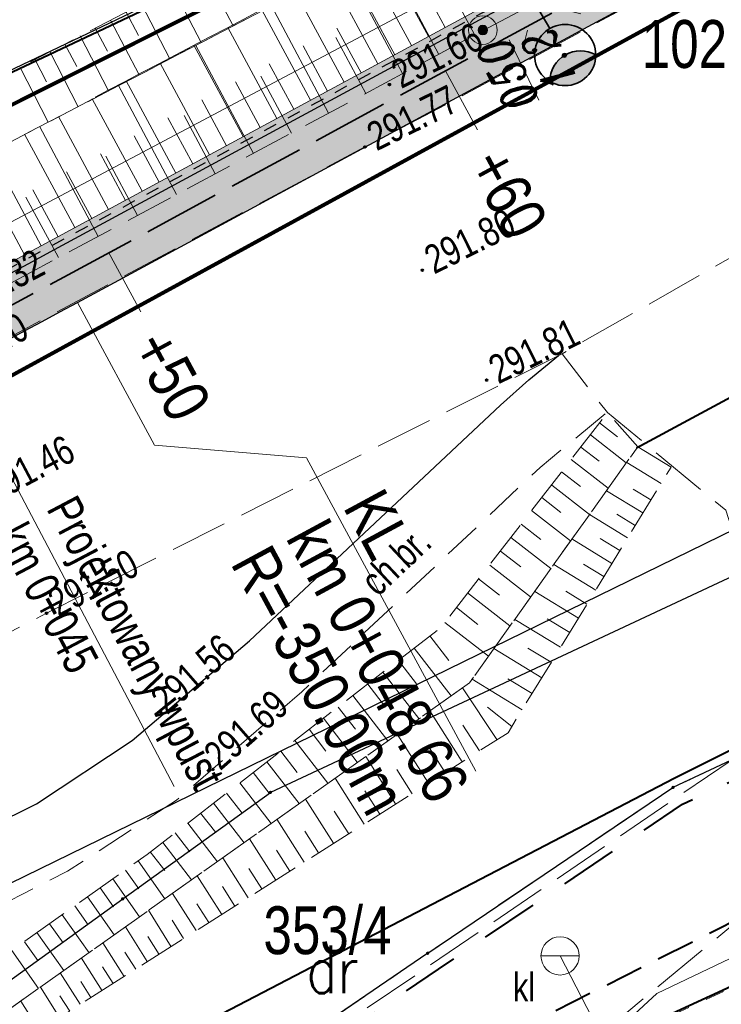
# Model space of a CAD drawing. Header units: metres. Extents: x 7437397 to 7437781, y 5556608 to 5556944.
# Tile 18 of 58: x 7437562 to 7437580, y 5556683 to 5556709. Entities that reach past the tile are written whole.
import ezdxf

# ---------------------------------------------------------------- set-up
doc = ezdxf.new("R2010")
doc.units = ezdxf.units.M
doc.header["$MEASUREMENT"] = 0
for name, pattern in [('0.5_0.5', [1.5, 0.5, -0.5, 0.5]), ('314-500', [2.5, 2, -0.5]), ('BUBZ01-500', [1.75, 1.25, -0.5]), ('DGN Style 3', [8.60601, 6.14715, -2.45886]), ('EGBK02-500', [2, 1.5, -0.5]), ('EGBO02-500', [2.5, 1.5, -1]), ('EGBU01-500', [1, 0.5, -0.5]), ('KTCR02-500', [1.5, 1, -0.5]), ('KTJZ01-500', [2, 1.5, -0.5])]:
    doc.linetypes.add(name, pattern=pattern)
doc.layers.get('0').update_dxf_attribs({"color": 250, "lineweight": 5})
for name, color, linetype, lineweight in [('203-Punkt załamania granicy działki nie stabilizowany', 7, 'Continuous', 5), ('_PROJ_WYMIARY', 7, 'Continuous', 9), ('_PROJ_ZAGOSPODAROWANIE', 7, 'Continuous', 13), ('ARCH_HATCH', 7, 'Continuous', 13), ('BUBZ01', 250, 'Continuous', 5), ('BUIB02_01', 250, 'Continuous', 5), ('BUIB05_01', 250, 'Continuous', 5), ('D_kilometraz', 7, 'Continuous', 13), ('D_kraweznik', 7, 'Continuous', 30), ('D_obrzeze', 7, 'Continuous', 30), ('D_opis trasy', 7, 'Continuous', 13), ('D_opisy', 7, 'Continuous', 13), ('D_pobocze', 7, 'Continuous', 13), ('D_skarpa', 7, 'DGN Style 3', 20), ('D_skarpa-symbol', 7, 'Continuous', 20), ('EGBD03', 250, 'Continuous', 5), ('EGBK02', 250, 'Continuous', 5), ('EGBO02', 250, 'Continuous', 5), ('EGBP04_03', 250, 'Continuous', 5), ('EGBU01', 250, 'Continuous', 5), ('Elektryka_kanalizacja_technologiczna', 240, '314-500', 35), ('Elektryka_oswietlenie_zewnetrzne', 1, 'Continuous', 35), ('KTCR02', 250, 'Continuous', 5), ('KTJZ01', 250, 'Continuous', 5), ('KTKR01', 250, 'Continuous', 5), ('KTOK05_01', 250, 'Continuous', 5), ('MPZP', 250, 'Continuous', 5), ('osadnik kanalizacji lokalnej (dół Chambeau) (punkt)', 7, 'Continuous', 5), ('osadnik kanalizacji lokalnej (dół Chambeau) (punkt)-Atr17', 7, 'Continuous', 5), ('OSSP03', 250, 'Continuous', 5), ('przewód elektroenergetyczny (linia)', 7, 'Continuous', 5), ('przewód kanalizacyjny (linia)', 7, 'Continuous', 5), ('punkt wysokościowy sztuczny', 7, 'Continuous', 5), ('RTPW01', 250, 'Continuous', 5), ('RTPW02', 250, 'Continuous', 5), ('rzedne dla projektanta', 250, 'Continuous', 5), ('SUPE_01', 250, 'Continuous', 5), ('SUSM01', 250, 'Continuous', 5), ('SUUS13', 250, 'Continuous', 5)]:
    doc.layers.add(name, color=color, linetype=linetype, lineweight=lineweight)
doc.layers.add('D_balustrada', color=7, linetype='0.5_0.5', lineweight=30, true_color=0x00968f)
doc.styles.add('mk2012', font='ITALIC_1250.shx', dxfattribs={"width": 0.8, "height": 0.9})
doc.styles.add('ROMANS', font='arial.ttf', dxfattribs={"width": 0.8})
doc.styles.get("Standard").update_dxf_attribs({"font": 'txt.shx', "width": 0.75})
doc.styles.add('Style-Arial Narrow', font='ARIALN.TTF')
doc.linetypes.add('KTOK05_01-500', pattern='A,3.75,[13,dgnlstyle-rozp_2015.shx,S=0.002778,R=0,X=0,Y=0],3.75', length=7.5)
doc.dimstyles.new('1-500', dxfattribs={"dimscale": 10, "dimtxt": 0.1, "dimasz": 0.07, "dimexe": 0, "dimexo": 0, "dimgap": 0.05, "dimtad": 1, "dimdec": 1, "dimrnd": 0.08, "dimzin": 0, "dimtxsty": 'ROMANS', "dimblk": 'ARCHTICK', "dimcen": 0.02, "dimdle": 0.1, "dimclrt": 256, "dimadec": 0, "dimazin": 0, "dimtfac": 0.666667, "dimtdec": 1, "dimtofl": 0, "dimtmove": 1, "dimatfit": 2, "dimfxl": 0, "dimtolj": 1, "dimtzin": 0, "dimarcsym": 0})
pattern_1 = [(50, (0, 0), (0.7172601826, -0.062752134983), [0.075, -0.825]), (355, (0, 0), (-0.138751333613, 0.7521921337), [0.06, -0.66]), (100.45144446, (0.0598, -0.0052), (0.578508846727, 0.68943999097), [0.063740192, -0.701142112]), (46.1842, (0, 0.2), (1.06724133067, -0.16551928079), [0.1125, -1.2375]), (96.63563549, (0.0889, 0.1862), (0.93466194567, 0.97411860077), [0.095610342, -1.05171376]), (351.18416399, (0, 0.2), (0.93466194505, 0.97411860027), [0.09, -0.990000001]), (21, (0.1, 0.15), (0.59690705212, -0.402618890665), [0.075, -0.825]), (326, (0.1, 0.15), (0.24331533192, 0.725150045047), [0.06, -0.66]), (71.45144474, (0.14974, 0.11645), (0.84022237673, 0.322531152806), [0.06374019, -0.701142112]), (37.5, (0, 0), (0.012159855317, 0.332893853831), [0, -0.652, 0, -0.67, 0, -0.6625]), (7.5, (0, 0), (0.263069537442, 0.394411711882), [0, -0.382, 0, -0.637, 0, -0.2525]), (327.5, (-0.223, 0), (0.5338224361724, -0.022554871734), [0, -0.25, 0, -0.78, 0, -1.035]), (317.5, (-0.323, 0), (0.583186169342, 0.100104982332), [0, -0.325, 0, -0.518, 0, -0.735])]

# ---------------------------------------------------------------- blocks, each defined once
blk = doc.blocks.new('US07')
at = {"color": 0, "linetype": 'Continuous', "lineweight": 13, "ltscale": 10}
for q in [(-5, 0), (5, 0)]:
    blk.add_line((0, 0), q, dxfattribs=at)
blk.add_circle((0, 0), 5, dxfattribs=at)
blk = doc.blocks.new('203')
at = {"layer": '203-Punkt załamania granicy działki nie stabilizowany', "linetype": 'Continuous', "lineweight": 13}
h = blk.add_hatch(color=96, dxfattribs=at)
edge = h.paths.add_edge_path()
edge.add_arc((0, 0), 0.45, 0, 360)
blk = doc.blocks.new('PW02')
at = {"layer": 'punkt wysokościowy sztuczny', "linetype": 'Continuous', "lineweight": 13}
h = blk.add_hatch(color=0, dxfattribs=at)
edge = h.paths.add_edge_path()
edge.add_arc((0, 0), 0.45, 0, 360)
blk = doc.blocks.new('SUSM01_2')
at = {"layer": 'SUSM01', "color": 250, "linetype": 'Continuous', "lineweight": 13}
for p, q in [((-0.543, 0.545), (-0.897, 0.899)), ((0.517, 0.545), (0.871, 0.899)), ((-0.897, -0.869), (-0.543, -0.515)), ((0.871, -0.869), (0.517, -0.515))]:
    blk.add_line(p, q, dxfattribs=at)
blk = doc.blocks.new('SUUS13')
at = {"layer": 'SUUS13', "linetype": 'Continuous', "lineweight": 13}
h = blk.add_hatch(color=8, dxfattribs=at)
edge = h.paths.add_edge_path()
edge.add_arc((0, 0), 0.75, 0, 360)
h = blk.add_hatch(color=8, dxfattribs=at)
edge = h.paths.add_edge_path()
edge.add_arc((0, 0), 0.25, 0, 360)
at = {"layer": 'SUUS13', "color": 250, "linetype": 'Continuous', "lineweight": 13}
for radius in [0.75, 0.25]:
    blk.add_circle((0, 0), radius, dxfattribs=at)
blk = doc.blocks.new('slup_oswietleniowy_3')
h = blk.add_hatch(color=256)
h.dxf.hatch_style = 1
h.paths.add_polyline_path([(3, -0.866, 0.267949), (3.5, 0, 0.267949), (3, 0.866, 0.57735)])
for p, q in [((0, 0.35), (0, -0.35)), ((-0.35, 0), (1.5, 0))]:
    blk.add_line(p, q)
for centre, radius in [((2.5, 0), 1), ((0, 0), 0.35)]:
    blk.add_circle(centre, radius)
blk.add_arc((3.5, 0), 1, 120, 240)
blk = doc.blocks.new('_ArchTick')
at = {"color": 0, "linetype": 'ByBlock', "const_width": 0.15}
blk.add_lwpolyline([(-0.5, -0.5), (0.5, 0.5)], dxfattribs=at)
blk = doc.blocks.new('*D81')
at = {"layer": '_PROJ_WYMIARY', "color": 0, "lineweight": -2, "transparency": 16777216}
for p, q in [((7437519.185, 5556712.625), (7437594.059, 5556751.401)), ((7437606.252, 5556725.682), (7437593.171, 5556750.941)), ((7437533.154, 5556687.825), (7437520.073, 5556713.085))]:
    blk.add_line(p, q, dxfattribs=at)
at = {"layer": 'Defpoints', "color": 0}
for p in [(7437593.171, 5556750.941), (7437606.252, 5556725.682), (7437533.154, 5556687.825)]:
    blk.add_point(p, dxfattribs=at)
at = {"layer": '_PROJ_WYMIARY', "color": 0, "lineweight": -2, "transparency": 16777216, "xscale": 0.7000000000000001, "yscale": 0.7000000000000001, "zscale": 0.7000000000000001}
for p, rotation in [((7437593.171, 5556750.941), 27.37889478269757), ((7437520.073, 5556713.085), 207.3788947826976)]:
    blk.add_blockref('_ArchTick', p, dxfattribs=dict(at, rotation=rotation))
at = {"layer": '_PROJ_WYMIARY', "transparency": 16777216, "insert": (7437556.115, 5556732.991), "char_height": 1, "attachment_point": 5, "rotation": 27.3789, "style": 'ROMANS', "bg_fill": 3, "box_fill_scale": 1.25, "bg_fill_color": 256, "bg_fill_true_color": 13158600, "bg_fill_transparency": 0}
blk.add_mtext('\\A1;82,3', dxfattribs=at)
blk = doc.blocks.new('*D84')
at = {"layer": '_PROJ_WYMIARY', "color": 0, "lineweight": -2, "transparency": 16777216}
for p, q in [((7437537.729, 5556728.36), (7437562.313, 5556739.581)), ((7437574.852, 5556709.699), (7437561.403, 5556739.165)), ((7437552.718, 5556697.927), (7437538.639, 5556728.775))]:
    blk.add_line(p, q, dxfattribs=at)
at = {"layer": 'Defpoints', "color": 0}
for p in [(7437561.403, 5556739.165), (7437574.852, 5556709.699), (7437552.718, 5556697.927)]:
    blk.add_point(p, dxfattribs=at)
at = {"layer": '_PROJ_WYMIARY', "color": 0, "lineweight": -2, "transparency": 16777216, "xscale": 0.7000000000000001, "yscale": 0.7000000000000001, "zscale": 0.7000000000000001}
for p, rotation in [((7437561.403, 5556739.165), 24.53300016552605), ((7437538.639, 5556728.775), 204.533000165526)]:
    blk.add_blockref('_ArchTick', p, dxfattribs=dict(at, rotation=rotation))
at = {"layer": '_PROJ_WYMIARY', "transparency": 16777216, "insert": (7437549.564, 5556734.972), "char_height": 1, "attachment_point": 5, "rotation": 24.533, "style": 'ROMANS', "bg_fill": 3, "box_fill_scale": 1.25, "bg_fill_color": 256, "bg_fill_true_color": 13158600, "bg_fill_transparency": 0}
blk.add_mtext('\\A1;25,0', dxfattribs=at)

msp = doc.modelspace()

# ---------------------------------------------------------------- hatches: boundary and pattern name
at = {"layer": '_PROJ_ZAGOSPODAROWANIE'}
h = msp.add_hatch(dxfattribs=at)
h.set_pattern_fill('AR-CONC', color=251, scale=0.1, style=0)
h.set_pattern_definition(pattern_1)
h.paths.add_polyline_path([(7437562.283, 5556703.048, -0.023893), (7437532.299, 5556688.645), (7437530.681, 5556687.961, -0.394504), (7437522.668, 5556690.9), (7437522.022, 5556692.179), (7437521.799, 5556692.066), (7437522.445, 5556690.787, 0.394504), (7437530.778, 5556687.731), (7437532.396, 5556688.415, 0.023893), (7437562.402, 5556702.828), (7437593.223, 5556719.488), (7437593.104, 5556719.708)])
h = msp.add_hatch(dxfattribs=at)
h.set_pattern_fill('AR-CONC', color=250, scale=0.1, style=0)
h.set_pattern_definition(pattern_1)
h.paths.add_polyline_path([(7437562.283, 5556703.048, -0.023893), (7437532.299, 5556688.645), (7437530.681, 5556687.961, -0.394504), (7437522.668, 5556690.9), (7437521.806, 5556692.07), (7437521.799, 5556692.066), (7437522.445, 5556690.787, 0.394504), (7437530.778, 5556687.731), (7437532.396, 5556688.415, 0.023893), (7437562.402, 5556702.828), (7437593.223, 5556719.488), (7437593.104, 5556719.708)])
at = {"layer": 'ARCH_HATCH', "linetype": 'Continuous', "lineweight": 25, "true_color": 0x97999b}
h = msp.add_hatch(color=253, dxfattribs=at)
h.dxf.hatch_style = 1
h.paths.add_polyline_path([(7437562.402, 5556702.828, -0.023893), (7437532.396, 5556688.415), (7437530.778, 5556687.731, -0.394504), (7437522.445, 5556690.787), (7437521.799, 5556692.066), (7437520.46, 5556691.39), (7437521.106, 5556690.111, 0.394504), (7437531.362, 5556686.349), (7437532.98, 5556687.034, 0.021064), (7437559.623, 5556699.646), (7437559.623, 5556699.646), (7437559.888, 5556699.785, 0.002613), (7437563.116, 5556701.508), (7437592.616, 5556717.455), (7437593.223, 5556719.488)])

# ---------------------------------------------------------------- linework, layer by layer
at = {"layer": '_PROJ_ZAGOSPODAROWANIE', "color": 132, "linetype": '314-500', "true_color": 0x00c1d5}
for points in [[(7437686.039, 5556767.721, 0.1, 0.1, 0), (7437559.6, 5556698.616, 0, 0, 0)], [(7437559.6, 5556698.616, 0.1, 0.1, 0), (7437527.66, 5556683.855, 0.1, 0.1, 0), (7437508.206, 5556678.413, 0.1, 0.1, 0), (7437510.901, 5556669.437, 0.1, 0.1, 0), (7437507.748, 5556668.781, 0.1, 0.1, 0), (7437504.702, 5556678.037, 0.1, 0.1, 0), (7437490.9, 5556677.26, 0.1, 0.1, 0), (7437483.805, 5556682.481, 0.1, 0.1, 0), (7437514.47, 5556687.46, 0.1, 0.1, 0), (7437513.685, 5556688.995, 0.1, 0.1, 0), (7437521.799, 5556692.066, 0.1, 0.1, 0), (7437522.86, 5556690.63, 0.1, 0.1, 0), (7437527.801, 5556691.03, 0.1, 0.1, 0), (7437535.451, 5556693.636, 0.1, 0.1, 0), (7437587.796, 5556719.928, 0.1, 0.1, 0)]]:
    msp.add_lwpolyline(points, format="xyseb", dxfattribs=at)
at = {"layer": 'BUBZ01', "color": 7, "linetype": 'BUBZ01-500', "lineweight": 13, "flags": 128}
msp.add_lwpolyline([(7437528.318, 5556692.995), (7437547.83, 5556700.48), (7437576.23, 5556715.25), (7437589.02, 5556721.32), (7437589.43, 5556720.35), (7437575.67, 5556713.15), (7437558.6, 5556704.26), (7437548.16, 5556699.51), (7437535.53, 5556693.23), (7437528.982, 5556691.059)], dxfattribs=at)
for points in [[(7437524.04, 5556689.42), (7437535.53, 5556693.23), (7437548.16, 5556699.51), (7437558.6, 5556704.26), (7437575.67, 5556713.15), (7437589.43, 5556720.35), (7437590.07, 5556719.5), (7437590.16, 5556717.95), (7437574.86, 5556709.22), (7437552.89, 5556697.48), (7437530.34, 5556687.12), (7437524.27, 5556688.21), (7437524.04, 5556689.42)], [(7437555.54, 5556678.94), (7437554.3, 5556679.55), (7437564.94, 5556687.09), (7437572.62, 5556693.02), (7437576.97, 5556698.63), (7437577.76, 5556697.74), (7437573.36, 5556691.57), (7437555.54, 5556678.94)], [(7437577.76, 5556697.74), (7437578.63, 5556697.21), (7437574.37, 5556690.27), (7437554.88, 5556677.9), (7437555.54, 5556678.94), (7437573.36, 5556691.57), (7437577.76, 5556697.74)]]:
    msp.add_lwpolyline(points, close=True, dxfattribs=at)
at = {"layer": 'BUBZ01', "color": 7, "linetype": 'Continuous', "lineweight": 13, "flags": 128}
for points in [[(7437573.5, 5556708.49), (7437571.99, 5556711.33)], [(7437571.61, 5556707.49), (7437570.127, 5556710.263)], [(7437566.44, 5556710.16), (7437567.188, 5556708.732)], [(7437565.61, 5556709.73), (7437566.354, 5556708.298)], [(7437564.79, 5556709.3), (7437565.534, 5556707.871)], [(7437569.68, 5556706.45), (7437568.188, 5556709.253)], [(7437572.56, 5556707.99), (7437571.8, 5556709.42)], [(7437564.39, 5556709.09), (7437564.71, 5556708.48)], [(7437563.98, 5556708.88), (7437564.734, 5556707.455)], [(7437563.19, 5556708.47), (7437563.931, 5556707.036)], [(7437563.58, 5556708.67), (7437563.9, 5556708.07)], [(7437562.79, 5556708.26), (7437563.1, 5556707.67)], [(7437567.72, 5556705.4), (7437566.21, 5556708.223)], [(7437570.65, 5556706.97), (7437569.87, 5556708.43)], [(7437562.4, 5556708.06), (7437563.137, 5556706.623)], [(7437562.01, 5556707.85), (7437562.31, 5556707.27)], [(7437561.62, 5556707.65), (7437562.355, 5556706.216)], [(7437568.71, 5556705.93), (7437567.91, 5556707.42)], [(7437565.71, 5556704.33), (7437564.192, 5556707.172)], [(7437566.72, 5556704.87), (7437565.91, 5556706.39)], [(7437563.66, 5556703.23), (7437562.133, 5556706.1)], [(7437564.69, 5556703.78), (7437563.86, 5556705.33)], [(7437562.62, 5556702.68), (7437561.77, 5556704.26)], [(7437576.76, 5556698.36), (7437577.23, 5556698)], [(7437576.52, 5556698.05), (7437577.46, 5556697.32)], [(7437576.27, 5556697.73), (7437576.75, 5556697.36)], [(7437576.02, 5556697.41), (7437576.99, 5556696.66)], [(7437578.37, 5556696.78), (7437577.47, 5556697.33)], [(7437575.77, 5556697.08), (7437576.26, 5556696.7)], [(7437575.51, 5556696.74), (7437576.5, 5556695.97)], [(7437578.1, 5556696.35), (7437577.64, 5556696.63)], [(7437575.25, 5556696.41), (7437575.75, 5556696.02)], [(7437577.89, 5556696.01), (7437576.94, 5556696.59)], [(7437574.98, 5556696.07), (7437576, 5556695.28)], [(7437577.49, 5556695.36), (7437576.5, 5556695.97)], [(7437577.69, 5556695.68), (7437577.21, 5556695.98)], [(7437574.71, 5556695.72), (7437575.23, 5556695.32)], [(7437574.44, 5556695.37), (7437575.49, 5556694.56)], [(7437577.08, 5556694.69), (7437576.04, 5556695.33)], [(7437577.29, 5556695.03), (7437576.78, 5556695.34)], [(7437574.17, 5556695.01), (7437574.7, 5556694.6)], [(7437573.89, 5556694.65), (7437574.96, 5556693.82)], [(7437576.66, 5556693.99), (7437575.57, 5556694.66)], [(7437576.87, 5556694.35), (7437576.34, 5556694.67)], [(7437573.6, 5556694.29), (7437574.15, 5556693.86)], [(7437573.31, 5556693.92), (7437574.42, 5556693.06)], [(7437576.21, 5556693.26), (7437575.07, 5556693.96)], [(7437576.43, 5556693.63), (7437575.88, 5556693.97)], [(7437573.02, 5556693.54), (7437573.58, 5556693.1)], [(7437572.72, 5556693.15), (7437573.86, 5556692.27)], [(7437575.74, 5556692.5), (7437574.55, 5556693.23)], [(7437575.98, 5556692.89), (7437575.39, 5556693.24)], [(7437572.33, 5556692.8), (7437572.82, 5556692.16)], [(7437571.92, 5556692.48), (7437572.88, 5556691.23)], [(7437575.25, 5556691.7), (7437574, 5556692.47)], [(7437575.5, 5556692.11), (7437574.89, 5556692.48)], [(7437571.51, 5556692.16), (7437571.98, 5556691.55)], [(7437571.1, 5556691.85), (7437572.04, 5556690.64)], [(7437570.71, 5556691.54), (7437571.17, 5556690.94)], [(7437574.74, 5556690.87), (7437573.43, 5556691.67)], [(7437575, 5556691.29), (7437574.36, 5556691.68)], [(7437570.31, 5556691.24), (7437571.23, 5556690.06)], [(7437574.08, 5556690.09), (7437573.18, 5556691.44)], [(7437569.93, 5556690.94), (7437570.38, 5556690.36)], [(7437573.17, 5556689.51), (7437572.33, 5556690.84)], [(7437574.47, 5556690.43), (7437573.83, 5556690.94)], [(7437569.55, 5556690.65), (7437570.43, 5556689.5)], [(7437573.62, 5556689.8), (7437573.19, 5556690.47)], [(7437569.17, 5556690.36), (7437569.61, 5556689.79)], [(7437572.29, 5556688.95), (7437571.47, 5556690.23)], [(7437568.8, 5556690.07), (7437569.66, 5556688.95)], [(7437568.43, 5556689.79), (7437568.86, 5556689.23)], [(7437572.73, 5556689.23), (7437572.31, 5556689.88)], [(7437568.07, 5556689.51), (7437568.91, 5556688.42)], [(7437571.43, 5556688.41), (7437570.65, 5556689.65)], [(7437567.71, 5556689.23), (7437568.13, 5556688.69)], [(7437571.86, 5556688.67), (7437571.46, 5556689.31)], [(7437567.36, 5556688.96), (7437568.18, 5556687.9)], [(7437570.61, 5556687.88), (7437569.85, 5556689.08)], [(7437567.01, 5556688.69), (7437567.42, 5556688.17)], [(7437571.02, 5556688.14), (7437570.63, 5556688.75)], [(7437566.67, 5556688.43), (7437567.47, 5556687.39)], [(7437569.81, 5556687.38), (7437569.08, 5556688.53)], [(7437566.33, 5556688.17), (7437566.73, 5556687.66)], [(7437570.21, 5556687.63), (7437569.83, 5556688.22)], [(7437566, 5556687.91), (7437566.78, 5556686.9)], [(7437569.04, 5556686.89), (7437568.33, 5556688.01)], [(7437565.67, 5556687.65), (7437566.05, 5556687.16)], [(7437569.42, 5556687.13), (7437569.06, 5556687.7)], [(7437565.35, 5556687.4), (7437566.1, 5556686.43)], [(7437568.3, 5556686.42), (7437567.61, 5556687.5)], [(7437565.02, 5556687.16), (7437565.4, 5556686.67)], [(7437568.67, 5556686.65), (7437568.32, 5556687.2)], [(7437564.7, 5556686.92), (7437565.4, 5556685.93)], [(7437567.58, 5556685.96), (7437566.92, 5556687)], [(7437564.37, 5556686.68), (7437564.72, 5556686.19)], [(7437567.94, 5556686.19), (7437567.6, 5556686.72)], [(7437564.04, 5556686.45), (7437564.74, 5556685.46)], [(7437566.89, 5556685.52), (7437566.25, 5556686.53)], [(7437563.71, 5556686.22), (7437564.06, 5556685.72)], [(7437566.22, 5556685.1), (7437565.6, 5556686.07)], [(7437567.23, 5556685.74), (7437566.91, 5556686.25)], [(7437563.38, 5556685.98), (7437564.08, 5556684.99)], [(7437563.05, 5556685.75), (7437563.4, 5556685.25)], [(7437565.57, 5556684.68), (7437564.97, 5556685.63)], [(7437566.55, 5556685.31), (7437566.24, 5556685.8)], [(7437562.72, 5556685.51), (7437563.42, 5556684.52)], [(7437565.89, 5556684.89), (7437565.59, 5556685.37)], [(7437562.06, 5556685.05), (7437562.76, 5556684.06)], [(7437562.39, 5556685.28), (7437562.74, 5556684.78)], [(7437564.94, 5556684.29), (7437564.37, 5556685.2)], [(7437561.73, 5556684.81), (7437562.08, 5556684.32)], [(7437564.34, 5556683.9), (7437563.78, 5556684.78)], [(7437565.25, 5556684.48), (7437564.96, 5556684.95)], [(7437561.4, 5556684.58), (7437562.1, 5556683.59)], [(7437564.64, 5556684.09), (7437564.36, 5556684.54)], [(7437563.76, 5556683.53), (7437563.22, 5556684.38)], [(7437564.05, 5556683.72), (7437563.77, 5556684.15)], [(7437563.19, 5556683.18), (7437562.67, 5556684)], [(7437563.47, 5556683.35), (7437563.21, 5556683.77)], [(7437562.65, 5556682.83), (7437562.15, 5556683.62)], [(7437562.12, 5556682.5), (7437561.64, 5556683.26)], [(7437562.92, 5556683), (7437562.66, 5556683.4)]]:
    msp.add_lwpolyline(points, dxfattribs=at)
at = {"layer": 'BUIB02_01', "color": 212, "linetype": 'Continuous', "lineweight": 40, "flags": 128}
for points in [[(7437471.018, 5556680.168), (7437490.105, 5556682.798), (7437506.941, 5556685.963), (7437514.516, 5556687.29), (7437530.92, 5556693.586), (7437543.72, 5556699.172), (7437579.76, 5556716.205), (7437631.582, 5556743.722), (7437615.039, 5556772.576)], [(7437578.709, 5556689.08), (7437609.016, 5556704.209), (7437638.73, 5556719.29), (7437644.506, 5556722.382), (7437654.627, 5556703.284)], [(7437478.779, 5556655.789), (7437498.529, 5556658.242), (7437527.258, 5556665.29), (7437554.461, 5556676.462), (7437578.709, 5556689.08)]]:
    msp.add_lwpolyline(points, dxfattribs=at)
at = {"layer": 'BUIB05_01', "color": 7, "linetype": 'Continuous', "lineweight": 40, "flags": 128}
msp.add_lwpolyline([(7437577.73, 5556697.71), (7437589.04, 5556703.81)], dxfattribs=at)
at = {"layer": 'D_balustrada', "ltscale": 0.7, "flags": 128}
msp.add_lwpolyline([(7437521.799, 5556692.066), (7437522.557, 5556690.843, 0.394504), (7437530.729, 5556687.846), (7437532.348, 5556688.53, 0.023893), (7437562.343, 5556702.938), (7437590.074, 5556717.928), (7437590.026, 5556719.569)], format="xyb", dxfattribs=at)
at = {"layer": 'D_kilometraz', "flags": 128}
for points in [[(7437573.568, 5556706.022), (7437572.736, 5556707.561)], [(7437564.771, 5556701.266), (7437563.939, 5556702.806)]]:
    msp.add_lwpolyline(points, dxfattribs=at)
at = {"layer": 'D_kraweznik'}
msp.add_line((7437563.116, 5556701.508), (7437592.616, 5556717.455), dxfattribs=at)
msp.add_arc((7437396.683, 5557009.404), 350, 292.91854, 298.39337, dxfattribs=at)
at = {"layer": 'D_obrzeze'}
msp.add_line((7437562.402, 5556702.828), (7437605.532, 5556726.141), dxfattribs=at)
msp.add_arc((7437396.683, 5557009.404), 348.5, 292.91854, 298.39337, dxfattribs=at)
at = {"layer": 'D_opis trasy'}
msp.add_line((7437565.131, 5556697.78), (7437569.103, 5556697.448), dxfattribs=at)
at = {"layer": 'D_opis trasy', "flags": 128}
for points in [[(7437563.116, 5556701.508), (7437565.131, 5556697.78)], [(7437569.103, 5556697.448), (7437573.525, 5556689.269)]]:
    msp.add_lwpolyline(points, dxfattribs=at)
at = {"layer": 'D_opisy'}
msp.add_line((7437559.888, 5556699.785), (7437565.647, 5556688.861), dxfattribs=at)
at = {"layer": 'D_pobocze', "flags": 128}
msp.add_lwpolyline([(7437522.668, 5556690.9, 0.394504), (7437530.681, 5556687.961), (7437532.299, 5556688.645, 0.023893), (7437562.283, 5556703.048), (7437593.104, 5556719.708)], format="xyb", dxfattribs=at)
at = {"layer": 'D_skarpa', "flags": 128}
msp.add_lwpolyline([(7437524.288, 5556689.548), (7437524.714, 5556689.687), (7437525.28, 5556689.873), (7437525.75, 5556690.027), (7437526.151, 5556690.158), (7437526.498, 5556690.272), (7437526.804, 5556690.372), (7437527.078, 5556690.462), (7437527.326, 5556690.543), (7437527.555, 5556690.618), (7437527.767, 5556690.687), (7437527.965, 5556690.752), (7437528.153, 5556690.814), (7437528.333, 5556690.873), (7437528.506, 5556690.929), (7437528.675, 5556690.985), (7437528.84, 5556691.039), (7437529.003, 5556691.092), (7437529.165, 5556691.145), (7437529.354, 5556691.207), (7437529.831, 5556691.363), (7437530.308, 5556691.52), (7437530.785, 5556691.676), (7437531.258, 5556691.831), (7437531.728, 5556691.985), (7437532.198, 5556692.139), (7437532.668, 5556692.293), (7437533.138, 5556692.447), (7437533.609, 5556692.601), (7437534.079, 5556692.755), (7437534.55, 5556692.909), (7437535.021, 5556693.063), (7437535.492, 5556693.218), (7437535.937, 5556693.43), (7437536.38, 5556693.648), (7437536.823, 5556693.866), (7437537.266, 5556694.083), (7437537.709, 5556694.301), (7437538.152, 5556694.519), (7437538.595, 5556694.737), (7437539.038, 5556694.954), (7437539.48, 5556695.172), (7437539.923, 5556695.389), (7437540.366, 5556695.607), (7437540.808, 5556695.825), (7437541.251, 5556696.042), (7437541.693, 5556696.26), (7437542.136, 5556696.477), (7437542.579, 5556696.695), (7437543.021, 5556696.912), (7437543.463, 5556697.13), (7437543.906, 5556697.347), (7437544.348, 5556697.565), (7437544.791, 5556697.782), (7437545.233, 5556698), (7437545.675, 5556698.217), (7437546.118, 5556698.434), (7437546.56, 5556698.652), (7437547.002, 5556698.869), (7437547.445, 5556699.087), (7437547.887, 5556699.304), (7437548.334, 5556699.513), (7437548.781, 5556699.72), (7437549.229, 5556699.927), (7437549.676, 5556700.134), (7437550.124, 5556700.341), (7437550.571, 5556700.548), (7437551.019, 5556700.755), (7437551.467, 5556700.962), (7437551.914, 5556701.169), (7437552.362, 5556701.376), (7437552.81, 5556701.583), (7437553.258, 5556701.79), (7437553.706, 5556701.997), (7437554.154, 5556702.204), (7437554.602, 5556702.411), (7437555.05, 5556702.618), (7437555.498, 5556702.826), (7437555.946, 5556703.033), (7437556.394, 5556703.24), (7437556.843, 5556703.447), (7437557.291, 5556703.655), (7437557.739, 5556703.862), (7437558.188, 5556704.069), (7437558.636, 5556704.279), (7437559.073, 5556704.508), (7437559.51, 5556704.737), (7437559.947, 5556704.966), (7437560.384, 5556705.196), (7437560.821, 5556705.425), (7437561.262, 5556705.656), (7437561.705, 5556705.888), (7437562.147, 5556706.121), (7437562.59, 5556706.353), (7437563.033, 5556706.585), (7437563.476, 5556706.817), (7437563.919, 5556707.05), (7437564.362, 5556707.282), (7437564.804, 5556707.514), (7437565.247, 5556707.746), (7437565.69, 5556707.979), (7437566.133, 5556708.211), (7437566.576, 5556708.443), (7437567.019, 5556708.676), (7437567.461, 5556708.908), (7437567.904, 5556709.14), (7437568.347, 5556709.372), (7437568.79, 5556709.605), (7437569.233, 5556709.837), (7437569.676, 5556710.069), (7437570.121, 5556710.297), (7437570.565, 5556710.526), (7437571.01, 5556710.755), (7437571.455, 5556710.983), (7437571.9, 5556711.212), (7437572.344, 5556711.441), (7437572.789, 5556711.669), (7437573.234, 5556711.898), (7437573.679, 5556712.126), (7437574.124, 5556712.355), (7437574.568, 5556712.584), (7437575.013, 5556712.812), (7437575.458, 5556713.041), (7437575.908, 5556713.259), (7437576.364, 5556713.468), (7437576.82, 5556713.676), (7437577.275, 5556713.885), (7437577.731, 5556714.094), (7437578.186, 5556714.302), (7437578.642, 5556714.511), (7437579.097, 5556714.72), (7437579.553, 5556714.928), (7437580.009, 5556715.137), (7437580.463, 5556715.349), (7437580.897, 5556715.596), (7437581.331, 5556715.844), (7437581.766, 5556716.092), (7437582.2, 5556716.34), (7437582.635, 5556716.588), (7437583.069, 5556716.836), (7437583.504, 5556717.083), (7437583.938, 5556717.331), (7437584.372, 5556717.579), (7437584.807, 5556717.827), (7437585.241, 5556718.075), (7437585.676, 5556718.322), (7437586.11, 5556718.57), (7437586.544, 5556718.818), (7437586.979, 5556719.066), (7437587.413, 5556719.314), (7437587.848, 5556719.562), (7437588.282, 5556719.809), (7437588.716, 5556720.057), (7437589.151, 5556720.305), (7437589.223, 5556720.346)], dxfattribs=at)
at = {"layer": 'D_skarpa-symbol', "flags": 128}
for points in [[(7437572.729, 5556708.694), (7437571.483, 5556710.998)], [(7437571.849, 5556708.218), (7437570.594, 5556710.54)], [(7437570.969, 5556707.743), (7437569.704, 5556710.083)], [(7437570.089, 5556707.267), (7437568.818, 5556709.619)], [(7437572.289, 5556708.456), (7437571.664, 5556709.613)], [(7437569.21, 5556706.792), (7437567.932, 5556709.155)], [(7437571.409, 5556707.98), (7437570.779, 5556709.146)], [(7437568.33, 5556706.316), (7437567.047, 5556708.69)], [(7437570.529, 5556707.505), (7437569.895, 5556708.678)], [(7437567.45, 5556705.841), (7437566.161, 5556708.226)], [(7437569.65, 5556707.029), (7437569.012, 5556708.208)], [(7437566.571, 5556705.365), (7437565.275, 5556707.761)], [(7437568.77, 5556706.554), (7437568.13, 5556707.738)], [(7437565.691, 5556704.89), (7437564.39, 5556707.297)], [(7437567.89, 5556706.078), (7437567.247, 5556707.268)], [(7437564.811, 5556704.414), (7437563.504, 5556706.832)], [(7437567.011, 5556705.603), (7437566.364, 5556706.798)], [(7437563.932, 5556703.938), (7437562.618, 5556706.368)], [(7437566.131, 5556705.127), (7437565.482, 5556706.328)], [(7437563.052, 5556703.463), (7437561.733, 5556705.903)], [(7437565.251, 5556704.652), (7437564.599, 5556705.858)], [(7437562.172, 5556702.988), (7437560.852, 5556705.441)], [(7437564.371, 5556704.176), (7437563.716, 5556705.388)], [(7437563.492, 5556703.701), (7437562.834, 5556704.918)], [(7437562.612, 5556703.225), (7437561.951, 5556704.448)], [(7437561.731, 5556702.751), (7437561.07, 5556703.98)]]:
    msp.add_lwpolyline(points, dxfattribs=at)
at = {"layer": 'EGBD03', "color": 114, "linetype": 'Continuous', "lineweight": 30, "true_color": 0x00b140, "flags": 128}
for points in [[(7437574.98, 5556714.07), (7437547.59, 5556701)], [(7437594.67, 5556701.11), (7437568.16, 5556688.71)], [(7437549.89, 5556680.73), (7437584.26, 5556697.53)], [(7437586.26, 5556692.39), (7437578.68, 5556688.84)], [(7437564.3, 5556685.93), (7437568.16, 5556688.71)], [(7437572.27, 5556684.51), (7437578.68, 5556688.84)], [(7437553.19, 5556677.9), (7437564.3, 5556685.93)], [(7437572.27, 5556684.51), (7437566.34, 5556680.46)]]:
    msp.add_lwpolyline(points, dxfattribs=at)
at = {"layer": 'EGBK02', "color": 96, "linetype": 'EGBK02-500', "lineweight": 13, "flags": 128}
for points in [[(7437581.3, 5556690.06), (7437578.68, 5556688.84)], [(7437578.68, 5556688.84), (7437572.27, 5556684.51)], [(7437572.27, 5556684.51), (7437566.34, 5556680.46)]]:
    msp.add_lwpolyline(points, dxfattribs=at)
at = {"layer": 'EGBO02', "color": 96, "linetype": 'EGBO02-500', "lineweight": 40, "flags": 128}
msp.add_lwpolyline([(7437509.408, 5556641.775), (7437527.366, 5556653.573), (7437535.53, 5556659.046), (7437540.808, 5556662.655), (7437546.047, 5556666.094), (7437546.417, 5556666.344), (7437547.687, 5556667.174), (7437556.491, 5556673.156), (7437559.221, 5556675.006), (7437566.622, 5556680.047), (7437572.551, 5556684.096), (7437578.927, 5556688.403), (7437581.512, 5556689.607), (7437586.468, 5556691.935), (7437596.734, 5556696.524), (7437608.998, 5556702.025), (7437613.531, 5556704.147), (7437646.901, 5556719.682), (7437664.231, 5556728.731), (7437679.981, 5556736.007), (7437721.816, 5556755.672), (7437743.341, 5556772.789), (7437751.664, 5556779.423)], dxfattribs=at)
at = {"layer": 'EGBU01', "color": 96, "linetype": 'EGBU01-500', "lineweight": 13, "flags": 128}
for points in [[(7437548.13, 5556701.26), (7437574.98, 5556714.07)], [(7437574.98, 5556714.07), (7437548.13, 5556701.26)], [(7437581.3, 5556690.06), (7437578.68, 5556688.84)], [(7437578.68, 5556688.84), (7437581.3, 5556690.06)], [(7437578.68, 5556688.84), (7437572.27, 5556684.51)], [(7437572.27, 5556684.51), (7437578.68, 5556688.84)], [(7437575.92, 5556681.62), (7437583.87, 5556685.3)], [(7437572.27, 5556684.51), (7437566.34, 5556680.46)], [(7437566.34, 5556680.46), (7437572.27, 5556684.51)]]:
    msp.add_lwpolyline(points, dxfattribs=at)
at = {"layer": 'Elektryka_kanalizacja_technologiczna'}
msp.add_line((7437562.759, 5556702.168), (7437606.252, 5556725.682), dxfattribs=at)
msp.add_arc((7437396.683, 5557009.404), 349.25, 292.99537, 298.39337, dxfattribs=at)
at = {"layer": 'KTCR02', "color": 7, "linetype": 'KTCR02-500', "lineweight": 13, "flags": 128}
msp.add_lwpolyline([(7437576.91, 5556698.6), (7437575.21, 5556697.2), (7437568.98, 5556691.34), (7437565.71, 5556688.51), (7437562.86, 5556686.65), (7437557.05, 5556683.71), (7437557.69, 5556682.42), (7437553.22, 5556680.18), (7437552.61, 5556681.5), (7437549.38, 5556679.96), (7437545.37, 5556678.26), (7437542.6, 5556677.35), (7437533.32, 5556674.74)], dxfattribs=at)
at = {"layer": 'KTJZ01', "color": 7, "linetype": 'KTJZ01-500', "lineweight": 13, "flags": 128}
for points in [[(7437487.24, 5556665.88), (7437500.01, 5556668.65), (7437509.93, 5556671.34), (7437514.81, 5556672.66), (7437528.54, 5556677.57), (7437546.18, 5556685.08), (7437562.31, 5556693.39), (7437575.78, 5556700.17), (7437584.6, 5556705.2), (7437599.33, 5556712.79), (7437607.41, 5556717.03), (7437624.22, 5556725.75), (7437636.91, 5556731.79), (7437639.91, 5556733.3), (7437648.13, 5556737.1), (7437664.08, 5556744.94), (7437674.41, 5556750.47), (7437695.47, 5556762.01), (7437726.23, 5556778.98), (7437745.592, 5556790.579), (7437740.524, 5556799.89), (7437726.071, 5556794.065), (7437721.424, 5556793.261), (7437718.653, 5556793.684), (7437716.454, 5556794.853), (7437714.78, 5556796.65), (7437713.44, 5556798.18), (7437704.05, 5556814.76), (7437696.46, 5556806.77), (7437698.53, 5556806.84), (7437700.74, 5556806.26), (7437702.79, 5556804.94), (7437704.06, 5556803.16), (7437709.44, 5556793.77), (7437711.44, 5556790.12), (7437712.13, 5556787.63), (7437712.21, 5556785.35), (7437711.59, 5556783.66), (7437709.87, 5556781.76), (7437701.28, 5556777.09), (7437699.42, 5556776.48), (7437697.78, 5556776.19), (7437695.76, 5556776.41), (7437693.65, 5556777.51), (7437692.09, 5556778.89), (7437690.49, 5556781.22), (7437685.25, 5556778.28), (7437686.1, 5556775.03), (7437686.085, 5556773.72), (7437685.81, 5556772.51), (7437685.3, 5556771.32), (7437684.475, 5556769.98), (7437683.43, 5556768.68), (7437682.12, 5556767.23), (7437680.52, 5556765.9), (7437679.609, 5556765.424), (7437667.4, 5556758.73), (7437656.58, 5556752.94), (7437646.03, 5556747.24), (7437635.04, 5556741.31), (7437625.46, 5556735.97), (7437617.31, 5556731.03), (7437610.73, 5556727.32), (7437599.83, 5556721.28), (7437592.56, 5556717.41), (7437581.48, 5556711.39), (7437572.19, 5556706.38), (7437570.63, 5556705.57), (7437559.43, 5556699.57), (7437555.27, 5556697.37), (7437547.58, 5556693.6), (7437542.1, 5556690.99), (7437536.78, 5556688.64), (7437527.13, 5556684.56), (7437524.75, 5556685.69), (7437522.99, 5556687.15), (7437521.44, 5556689.45), (7437520.46, 5556691.39), (7437515.43, 5556689.51), (7437516.09, 5556686.202), (7437515.98, 5556684.5), (7437514.73, 5556681.38), (7437513.55, 5556680.28), (7437512.1, 5556679.32), (7437507.87, 5556678.13), (7437498.81, 5556675.82), (7437492.9, 5556674.29)], [(7437589.109, 5556707.502), (7437587.51, 5556704.57), (7437591.6, 5556694.89), (7437588.51, 5556693.05), (7437585.23, 5556698.82), (7437583.56, 5556697.89), (7437586.26, 5556692.39), (7437588.01, 5556689.01), (7437584.59, 5556687.27), (7437583.01, 5556687.54), (7437568.72, 5556675.73), (7437566.49, 5556680.22), (7437581.79, 5556690.63), (7437580.06, 5556696.08), (7437576.97, 5556698.63), (7437575.78, 5556700.17)]]:
    msp.add_lwpolyline(points, dxfattribs=at)
at = {"layer": 'KTKR01', "color": 7, "linetype": 'Continuous', "lineweight": 30, "flags": 128}
msp.add_lwpolyline([(7437509.93, 5556671.34), (7437513.74, 5556672.37), (7437516.19, 5556672.93), (7437525.36, 5556674.85), (7437534.27, 5556677.12), (7437543.86, 5556679.82), (7437547.6, 5556681.25), (7437562.05, 5556688.41), (7437564.55, 5556690.07), (7437567.61, 5556692.67), (7437574.17, 5556698.83), (7437574.91, 5556699.49), (7437575.69, 5556700.12)], dxfattribs=at)
at = {"layer": 'KTOK05_01', "color": 7, "linetype": 'KTOK05_01-500', "lineweight": 40, "flags": 128}
msp.add_lwpolyline([(7437568.97, 5556671.61), (7437569.48, 5556674.26), (7437578.55, 5556682.89), (7437583.93, 5556685.36)], dxfattribs=at)
at = {"layer": 'MPZP', "color": 212, "linetype": 'KTCR02-500', "lineweight": 40, "flags": 128}
msp.add_lwpolyline([(7437480.406, 5556653.046), (7437497.678, 5556655.366), (7437530.257, 5556663.123), (7437555.691, 5556673.002), (7437601.685, 5556696.111), (7437651.01, 5556723.248), (7437712.92, 5556755.928), (7437752.943, 5556777.073)], dxfattribs=at)
at = {"layer": 'przewód elektroenergetyczny (linia)', "color": 1, "linetype": 'Continuous', "lineweight": 13, "flags": 128}
msp.add_lwpolyline([(7437570.15, 5556675.06), (7437569.67, 5556675.52), (7437578.26, 5556683.46), (7437582.47, 5556685.47), (7437587.88, 5556688.07), (7437585.32, 5556692.93), (7437587.22, 5556693.96)], dxfattribs=at)
at = {"layer": 'przewód kanalizacyjny (linia)', "color": 36, "linetype": 'Continuous', "lineweight": 13, "flags": 128}
msp.add_lwpolyline([(7437585.379, 5556665.743), (7437575.73, 5556684.44)], dxfattribs=at)
at = {"layer": 'rzedne dla projektanta', "color": 7, "linetype": 'Continuous', "lineweight": 40}
for centre in [(7437571.27, 5556707.2), (7437570.63, 5556705.57), (7437572.13, 5556702.35), (7437573.81, 5556699.48), (7437562.31, 5556693.39)]:
    msp.add_circle(centre, 0.0225, dxfattribs=at)
at = {"layer": 'SUPE_01', "color": 1, "linetype": 'Continuous', "lineweight": 13, "flags": 128}
msp.add_lwpolyline([(7437601.635, 5556725.162), (7437600.216, 5556724.388), (7437574.398, 5556710.521), (7437552.37, 5556698.835), (7437529.759, 5556688.702), (7437521.807, 5556691.71), (7437513.451, 5556689.173), (7437513.22, 5556690)], dxfattribs=at)
at = {"layer": 'SUUS13', "color": 7, "linetype": 'Continuous', "lineweight": 13}
msp.add_line((7437575.171, 5556706.795), (7437574.398, 5556708.365), dxfattribs=at)

# ---------------------------------------------------------------- block references
at = {"layer": 'EGBP04_03', "color": 96, "linetype": 'Continuous', "lineweight": 13, "xscale": 0.1, "yscale": 0.1, "zscale": 0.1}
for p in [(7437568.16, 5556688.71), (7437578.68, 5556688.84), (7437564.3, 5556685.93), (7437572.27, 5556684.51)]:
    msp.add_blockref('203', p, dxfattribs=at)
at = {"layer": 'Elektryka_oswietlenie_zewnetrzne', "linetype": 'Continuous', "xscale": 0.8, "yscale": 0.8, "zscale": 0.001, "rotation": 300.3159171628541}
msp.add_blockref('slup_oswietleniowy_3', (7437574.852, 5556709.699), dxfattribs=at)
at = {"layer": 'osadnik kanalizacji lokalnej (dół Chambeau) (punkt)', "color": 7, "linetype": 'Continuous', "lineweight": 13, "xscale": 0.1, "yscale": 0.1, "zscale": 0.1}
msp.add_blockref('US07', (7437575.73, 5556684.44), dxfattribs=at)
at = {"layer": 'RTPW02', "color": 7, "linetype": 'Continuous', "lineweight": 13, "xscale": 0.1, "yscale": 0.1, "zscale": 0.1}
for p in [(7437565.3, 5556690.8), (7437566.66, 5556689.31)]:
    msp.add_blockref('PW02', p, dxfattribs=at)
at = {"layer": 'SUSM01', "color": 7, "linetype": 'Continuous', "lineweight": 13, "rotation": 211.119352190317}
msp.add_blockref('SUSM01_2', (7437575.041, 5556709.357), dxfattribs=at)
at = {"layer": 'SUUS13', "color": 7, "linetype": 'Continuous', "lineweight": 13, "xscale": 0.5, "yscale": 0.5, "zscale": 0.5}
msp.add_blockref('SUUS13', (7437573.711, 5556708.624), dxfattribs=at)

# ---------------------------------------------------------------- texts
at = {"layer": 'D_kilometraz', "char_height": 1.2, "attachment_point": 4, "rotation": 298.3934, "line_spacing_factor": 1.6, "style": 'Style-Arial Narrow'}
for s, insert in [('+60', (7437573.806, 5556705.382)), ('+50', (7437565.009, 5556700.627))]:
    msp.add_mtext(s, dxfattribs=dict(at, insert=insert))
at = {"layer": 'D_opis trasy', "char_height": 1.2, "rotation": 298.3934, "style": 'Style-Arial Narrow'}
for s, insert, attachment_point, line_spacing_factor in [('KL\\Pkm 0+048.66', (7437569.814, 5556696.046), 4, 0.85), ('R=-350.00m', (7437571.236, 5556688.292), 6, 0.35)]:
    msp.add_mtext(s, dxfattribs=dict(at, insert=insert, attachment_point=attachment_point, line_spacing_factor=line_spacing_factor))
at = {"layer": 'D_opisy', "insert": (7437563.091, 5556696.542), "char_height": 0.9, "attachment_point": 1, "rotation": 297.7945}
msp.add_mtext('\\pt11;\\fArial|b0|i0|c238238|p39;Projektowany wpust\\Pkm 0+045', dxfattribs=at)
at = {"layer": 'EGBD03', "color": 114, "linetype": 'Continuous', "lineweight": 30, "true_color": 0x00b140, "insert": (7437567.977, 5556684.467), "char_height": 1.25, "attachment_point": 7, "line_spacing_factor": 0.6}
msp.add_mtext('\\FWORKING_1250;\\H1x;\\W0.8;353/4', dxfattribs=at)
at = {"layer": 'EGBU01', "color": 96, "linetype": 'Continuous', "lineweight": 30, "width": 0.8}
msp.add_text('dr', height=1.25, dxfattribs=at).set_placement((7437569.095, 5556683.463))
at = {"layer": 'KTCR02', "color": 7, "linetype": 'Continuous', "lineweight": 13, "insert": (7437570.971, 5556693.791), "char_height": 0.75, "attachment_point": 7, "rotation": 43.247, "line_spacing_factor": 0.6}
msp.add_mtext('\\FWORKING_1250;\\H1x;\\W0.8;ch.br.', dxfattribs=at)
at = {"layer": 'osadnik kanalizacji lokalnej (dół Chambeau) (punkt)-Atr17', "color": 7, "insert": (7437574.5, 5556683.25), "char_height": 0.75, "attachment_point": 7, "line_spacing_factor": 0.6}
msp.add_mtext('\\FWORKING_1250;\\H1x;\\W0.8;kl', dxfattribs=at)
at = {"layer": 'OSSP03', "color": 7, "linetype": 'Continuous', "lineweight": 30, "insert": (7437577.862, 5556707.618), "char_height": 1.25, "attachment_point": 7, "line_spacing_factor": 0.6}
msp.add_mtext('\\FWORKING_1250;\\H1x;\\W0.8;1028', dxfattribs=at)
at = {"layer": 'RTPW01', "color": 7, "linetype": 'Continuous', "lineweight": 13, "char_height": 0.75, "attachment_point": 7, "line_spacing_factor": 0.6}
for s, insert, rotation in [('\\FWORKING_1250;\\H1x;\\W0.8;291.56', (7437565.465, 5556690.712), 41.164), ('\\FWORKING_1250;\\H1x;\\W0.8;291.69', (7437566.855, 5556689.252), 41.276)]:
    msp.add_mtext(s, dxfattribs=dict(at, insert=insert, rotation=rotation))
at = {"layer": 'rzedne dla projektanta', "color": 7, "linetype": 'Continuous', "lineweight": 0, "char_height": 0.75, "attachment_point": 7, "line_spacing_factor": 0.6}
for s, insert, rotation in [('\\FWORKING_1250;\\H1x;\\W0.8; 291.66', (7437571.381, 5556706.976), 26.3467), ('\\FWORKING_1250;\\H1x;\\W0.8; 291.77', (7437570.741, 5556705.346), 26.3467), ('\\FWORKING_1250;\\H1x;\\W0.8; 291.80', (7437572.241, 5556702.126), 26.3467), ('\\FWORKING_1250;\\H1x;\\W0.8; 291.32', (7437559.967, 5556701.009), 27.9221), ('\\FWORKING_1250;\\H1x;\\W0.8; 291.40', (7437559.547, 5556699.349), 27.9221), ('\\FWORKING_1250;\\H1x;\\W0.8; 291.81', (7437573.921, 5556699.256), 26.3467), ('\\FWORKING_1250;\\H1x;\\W0.8; 291.46', (7437560.757, 5556696.149), 27.9221), ('\\FWORKING_1250;\\H1x;\\W0.8; 291.50', (7437562.427, 5556693.169), 27.9221)]:
    msp.add_mtext(s, dxfattribs=dict(at, insert=insert, rotation=rotation))
at = {"layer": 'SUUS13', "color": 7, "linetype": 'Continuous', "lineweight": 13, "insert": (7437575.305, 5556706.863), "char_height": 0.9, "attachment_point": 4, "rotation": 116.839, "line_spacing_factor": 0.76062, "style": 'mk2012'}
msp.add_mtext('\\H1x;\\W0.8;050\\P1.2', dxfattribs=at)

# ---------------------------------------------------------------- next in the draw order: dimensions: what is measured, and where the dimension line sits
at = {"layer": '_PROJ_WYMIARY'}
dim = msp.add_aligned_dim(p1=(7437533.154, 5556687.825), p2=(7437606.252, 5556725.682), distance=28.446, dimstyle='1-500', dxfattribs=at)
dim.commit()
dim.dimension.update_dxf_attribs({"geometry": '*D81', "text_midpoint": (7437556.115, 5556732.991)})

# ---------------------------------------------------------------- next in the draw order: dimensions: what is measured, and where the dimension line sits
dim = msp.add_linear_dim(base=(7437561.403, 5556739.165), p1=(7437552.718, 5556697.927), p2=(7437574.852, 5556709.699), angle=204.533, dimstyle='1-500', dxfattribs=at)
dim.commit()
dim.dimension.update_dxf_attribs({"geometry": '*D84', "text_midpoint": (7437549.564, 5556734.972)})

doc.saveas('drawing.dxf')
